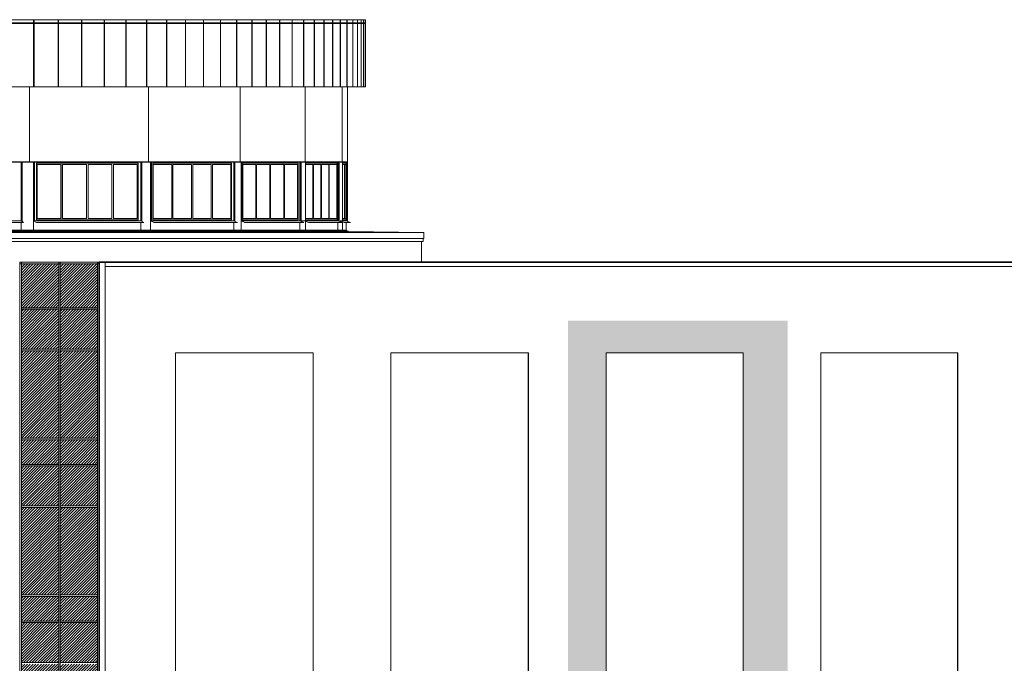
# Model space of a CAD drawing. Header units: millimetres. Extents: x 98865 to 469195, y -12752 to 43452.
# Tile 20 of 98: x 191245 to 223310, y 9775 to 30729. Entities that reach past the tile are written whole.
import ezdxf

# ---------------------------------------------------------------- set-up
doc = ezdxf.new("R2010")
doc.units = ezdxf.units.MM
doc.header["$LTSCALE"] = 0.05
doc.layers.get('0').update_dxf_attribs({"lineweight": 0})
doc.layers.add('PROIEZIONI', color=145, linetype='Continuous')
pattern_1 = [(45, (269715.81, 228326.32), (-44.90128, 44.90128), [])]

msp = doc.modelspace()

# ---------------------------------------------------------------- hatches: boundary and pattern name
at = {"lineweight": 0}
h = msp.add_hatch(dxfattribs=at)
h.set_pattern_fill('ANSI31', color=251, scale=20, style=0)
h.set_pattern_definition(pattern_1)
h.paths.add_polyline_path([(191299.8, 22200.2), (191299.8, 22150.2), (191299.8, 21350.7), (191299.8, 21350.7), (192516.7, 21350.7), (192516.7, 21350.7), (192516.7, 22150.2), (192516.7, 22200.2), (192516.7, 22780), (191299.8, 22780)])
h.paths.add_polyline_path([(192566.1, 21350.7), (193783, 21350.7), (193783, 21350.7), (193783, 22150.2), (193783, 22200.2), (193783, 22780), (192566.1, 22780)])
h = msp.add_hatch(dxfattribs=at)
h.set_pattern_fill('ANSI31', color=251, scale=20, style=0)
h.set_pattern_definition(pattern_1)
h.paths.add_polyline_path([(191299.8, 0.7), (191299.8, -799.7), (192516.7, -799.7), (192516.7, 0.7)])
h.paths.add_polyline_path([(193783, 0.7), (192571.5, 0.7), (192571.5, -799.7), (193783, -799.7)])
h.paths.add_polyline_path([(191299.8, 6000.7), (191299.8, 4700.2), (192516.7, 4700.2), (192516.7, 6000.7)])
h.paths.add_polyline_path([(193783, 6000.7), (192571.5, 6000.7), (192571.5, 4700.2), (193783, 4700.2)])
h.paths.add_polyline_path([(191299.8, 11100.7), (191299.8, 9800.2), (192516.7, 9800.2), (192516.7, 11100.7)])
h.paths.add_polyline_path([(193783, 11100.7), (192571.5, 11100.7), (192571.5, 9800.2), (193783, 9800.2)])
h.paths.add_polyline_path([(191299.8, 16200.7), (191299.8, 14900.2), (192516.7, 14900.2), (192516.7, 16200.7)])
h.paths.add_polyline_path([(193783, 16200.7), (192571.5, 16200.7), (192571.5, 14900.2), (193783, 14900.2)])
h.paths.add_polyline_path([(191299.8, 21300.7), (191299.8, 20000.2), (192516.7, 20000.2), (192516.7, 21300.7)])
h.paths.add_polyline_path([(193783, 21300.7), (192571.5, 21300.7), (192571.5, 20000.2), (193783, 20000.2)])
at = {"true_color": 0xffffff}
h = msp.add_hatch(color=7, dxfattribs=at)
h.dxf.hatch_style = 1
h.paths.add_polyline_path([(216260.6, 20929.5), (209097.6, 20929.5), (209097.6, 1441.2), (216260.6, 1441.2)])
h.paths.add_polyline_path([(210339.4, 19880), (214809.2, 19880), (214809.2, 3175.3), (210339.4, 3175.3)], flags=16)
at = {"lineweight": 0}
h = msp.add_hatch(dxfattribs=at)
h.set_pattern_fill('ANSI31', color=253, scale=20, style=0)
h.set_pattern_definition(pattern_1)
h.paths.add_polyline_path([(192521.5, 50.7), (192521.5, 850.1), (191299.8, 850.1), (191299.8, 50.7)])
h.paths.add_polyline_path([(193783, 850.1), (192571.5, 850.1), (192571.5, 50.7), (193783, 50.7)])
h.paths.add_polyline_path([(193783, 2600.1), (192571.5, 2600.1), (192571.5, 900.1), (193783, 900.1)])
h.paths.add_polyline_path([(192521.5, 900.1), (192521.5, 2600.1), (191299.8, 2600.1), (191299.8, 900.1)])
h.paths.add_polyline_path([(192521.5, 2650.1), (192521.5, 3625.1), (191299.8, 3625.1), (191299.8, 2650.1)])
h.paths.add_polyline_path([(193783, 3625.1), (192571.5, 3625.1), (192571.5, 2650.1), (193783, 2650.1)])
h.paths.add_polyline_path([(193783, 4650.2), (192571.5, 4650.2), (192571.5, 3675.1), (193783, 3675.1)])
h.paths.add_polyline_path([(192521.5, 3675.1), (192521.5, 4650.2), (191299.8, 4650.2), (191299.8, 3675.1)])
h.paths.add_polyline_path([(192521.5, 6050.7), (192521.5, 6850.2), (191299.8, 6850.2), (191299.8, 6050.7)])
h.paths.add_polyline_path([(193783, 6850.2), (192571.5, 6850.2), (192571.5, 6050.7), (193783, 6050.7)])
h.paths.add_polyline_path([(193783, 9750.2), (192571.5, 9750.2), (192571.5, 6900.2), (193783, 6900.2)])
h.paths.add_polyline_path([(192521.5, 6900.2), (192521.5, 9750.2), (191299.8, 9750.2), (191299.8, 6900.2)])
h.paths.add_polyline_path([(192521.5, 11150.7), (192521.5, 11950.2), (191299.8, 11950.2), (191299.8, 11150.7)])
h.paths.add_polyline_path([(193783, 11950.2), (192571.5, 11950.2), (192571.5, 11150.7), (193783, 11150.7)])
h.paths.add_polyline_path([(193783, 14850.2), (192571.5, 14850.2), (192571.5, 12000.2), (193783, 12000.2)])
h.paths.add_polyline_path([(192521.5, 12000.2), (192521.5, 14850.2), (191299.8, 14850.2), (191299.8, 12000.2)])
h.paths.add_polyline_path([(192521.5, 16250.7), (192521.5, 17050.2), (191299.8, 17050.2), (191299.8, 16250.7)])
h.paths.add_polyline_path([(193783, 17050.2), (192571.5, 17050.2), (192571.5, 16250.7), (193783, 16250.7)])
h.paths.add_polyline_path([(193783, 19950.2), (192571.5, 19950.2), (192571.5, 17100.2), (193783, 17100.2)])
h.paths.add_polyline_path([(192521.5, 17100.2), (192521.5, 19950.2), (191299.8, 19950.2), (191299.8, 17100.2)])

# ---------------------------------------------------------------- linework, layer by layer
at = {"lineweight": 35}
msp.add_line((233675.4, 22829.9), (193832.9, 22829.9), dxfattribs=at)
at = {"lineweight": 0}
msp.add_line((194032.9, 22689.4), (233675.4, 22689.4), dxfattribs=at)
msp.add_line((194032.9, 22689.4), (233675.4, 22689.4), dxfattribs=at)
for points in [[(202504.7, 30728.8), (168874.2, 30728.8)], [(202504.7, 30624.8), (168874.2, 30624.8)], [(202504.7, 30609.8), (168874.2, 30609.8)], [(191700.3, 30624.8), (191700.3, 30728.8)], [(191700.3, 28538.4), (191700.3, 30609.8)], [(191712.5, 30624.8), (191712.5, 30728.8)], [(191712.5, 28538.4), (191712.5, 30609.8)], [(192498, 30624.8), (192498, 30728.8)], [(192498, 28538.4), (192498, 30609.8)], [(192509.7, 30624.8), (192509.7, 30728.8)], [(192509.7, 28538.4), (192509.7, 30609.8)], [(193262, 30624.8), (193262, 30728.8)], [(193262, 28538.4), (193262, 30609.8)], [(193273.3, 30624.8), (193273.3, 30728.8)], [(193273.3, 28538.4), (193273.3, 30609.8)], [(193994.1, 30624.8), (193994.1, 30728.8)], [(193994.1, 28538.4), (193994.1, 30609.8)], [(194004.9, 30624.8), (194004.9, 30728.8)], [(194004.9, 28538.4), (194004.9, 30609.8)], [(194702.4, 30624.8), (194702.4, 30728.8)], [(194702.4, 28538.4), (194702.4, 30609.8)], [(194712.8, 30624.8), (194712.8, 30728.8)], [(194712.8, 28538.4), (194712.8, 30609.8)], [(195378.1, 30624.8), (195378.1, 30728.8)], [(195378.1, 28538.4), (195378.1, 30609.8)], [(195388, 30624.8), (195388, 30728.8)], [(195388, 28538.4), (195388, 30609.8)], [(196024, 30624.8), (196024, 30728.8)], [(196024, 28538.4), (196024, 30609.8)], [(196033.5, 30624.8), (196033.5, 30728.8)], [(196033.5, 28538.4), (196033.5, 30609.8)], [(196640.2, 30624.8), (196640.2, 30728.8)], [(196640.2, 28538.4), (196640.2, 30609.8)], [(196649.2, 30624.8), (196649.2, 30728.8)], [(196649.2, 28538.4), (196649.2, 30609.8)], [(197226.5, 30624.8), (197226.5, 30728.8)], [(197226.5, 28538.4), (197226.5, 30609.8)], [(197235, 30624.8), (197235, 30728.8)], [(197235, 28538.4), (197235, 30609.8)], [(197781.7, 30624.8), (197781.7, 30728.8)], [(197781.7, 28538.4), (197781.7, 30609.8)], [(197789.9, 30624.8), (197789.9, 30728.8)], [(197789.9, 28538.4), (197789.9, 30609.8)], [(198309.5, 30624.8), (198309.5, 30728.8)], [(198309.5, 28538.4), (198309.5, 30609.8)], [(198317.2, 30624.8), (198317.2, 30728.8)], [(198317.2, 28538.4), (198317.2, 30609.8)], [(198806.2, 30624.8), (198806.2, 30728.8)], [(198806.2, 28538.4), (198806.2, 30609.8)], [(198813.4, 30624.8), (198813.4, 30728.8)], [(198813.4, 28538.4), (198813.4, 30609.8)], [(199272.2, 30624.8), (199272.2, 30728.8)], [(199272.2, 28538.4), (199272.2, 30609.8)], [(199279, 30624.8), (199279, 30728.8)], [(199279, 28538.4), (199279, 30609.8)], [(199708.9, 30624.8), (199708.9, 30728.8)], [(199708.9, 28538.4), (199708.9, 30609.8)], [(199715.3, 30624.8), (199715.3, 30728.8)], [(199715.3, 28538.4), (199715.3, 30609.8)], [(200115.4, 30624.8), (200115.4, 30728.8)], [(200115.4, 28538.4), (200115.4, 30609.8)], [(200121.2, 30624.8), (200121.2, 30728.8)], [(200121.2, 28538.4), (200121.2, 30609.8)], [(200491.3, 30624.8), (200491.3, 30728.8)], [(200491.3, 28538.4), (200491.3, 30609.8)], [(200496.7, 30624.8), (200496.7, 30728.8)], [(200496.7, 28538.4), (200496.7, 30609.8)], [(200836.5, 30624.8), (200836.5, 30728.8)], [(200836.5, 28538.4), (200836.5, 30609.8)], [(200841.5, 30624.8), (200841.5, 30728.8)], [(200841.5, 28538.4), (200841.5, 30609.8)], [(201151.9, 30624.8), (201151.9, 30728.8)], [(201151.9, 28538.4), (201151.9, 30609.8)], [(201156.4, 30624.8), (201156.4, 30728.8)], [(201156.4, 28538.4), (201156.4, 30609.8)], [(201434.7, 30624.8), (201434.7, 30728.8)], [(201434.7, 28538.4), (201434.7, 30609.8)], [(201438.7, 30624.8), (201438.7, 30728.8)], [(201438.7, 28538.4), (201438.7, 30609.8)], [(201685.6, 30624.8), (201685.6, 30728.8)], [(201685.6, 28538.4), (201685.6, 30609.8)], [(201689.2, 30624.8), (201689.2, 30728.8)], [(201689.2, 28538.4), (201689.2, 30609.8)], [(201904.3, 30624.8), (201904.3, 30728.8)], [(201904.3, 28538.4), (201904.3, 30609.8)], [(201907.4, 30624.8), (201907.4, 30728.8)], [(201907.4, 28538.4), (201907.4, 30609.8)], [(202090.2, 30624.8), (202090.2, 30728.8)], [(202090.2, 28538.4), (202090.2, 30609.8)], [(202092.8, 30624.8), (202092.8, 30728.8)], [(202092.8, 28538.4), (202092.8, 30609.8)], [(202242.5, 30624.8), (202242.5, 30728.8)], [(202242.5, 28538.4), (202242.5, 30609.8)], [(202244.6, 30624.8), (202244.6, 30728.8)], [(202244.6, 28538.4), (202244.6, 30609.8)], [(202361, 30624.8), (202361, 30728.8)], [(202361, 28538.4), (202361, 30609.8)], [(202362.6, 30624.8), (202362.6, 30728.8)], [(202362.6, 28538.4), (202362.6, 30609.8)], [(202444.9, 30624.8), (202444.9, 30728.8)], [(202444.9, 28538.4), (202444.9, 30609.8)], [(202445.9, 30624.8), (202445.9, 30728.8)], [(202445.9, 28538.4), (202445.9, 30609.8)], [(202493, 30624.8), (202493, 30728.8)], [(202493, 28538.4), (202493, 30609.8)], [(202493.4, 30624.8), (202493.4, 30728.8)], [(202493.4, 28538.4), (202493.4, 30609.8)], [(202498.6, 30624.8), (202498.6, 30609.8)], [(202504.7, 30624.8), (202504.7, 30728.8)], [(202504.7, 28538.4), (202504.7, 30609.8)], [(202504.7, 28538.4), (168874.2, 28538.4)], [(191567.3, 26105.9), (191567.3, 28538.4)], [(195435.8, 26105.9), (195435.8, 28538.4)], [(198425.6, 26105.9), (198425.6, 28538.4)], [(200540.8, 26105.9), (200540.8, 28538.4)], [(201752, 26105.9), (201752, 28538.4)], [(201921.1, 24175.1), (201921.1, 28538.4)], [(201921.1, 26105.9), (169402, 26105.9)], [(201921.1, 26091.1), (169402, 26091.1)], [(191298.4, 24175.1), (191298.4, 26091.1)], [(191321.1, 24175.1), (191321.1, 26091.1)], [(191323, 24175.1), (191323, 26091.1)], [(191329.8, 24175.1), (191329.8, 26091.1)], [(191691.6, 23872.7), (191691.6, 26091.1)], [(191723.4, 24175.1), (191723.4, 26091.1)], [(191723.6, 24175.1), (191723.6, 26091.1)], [(195106.6, 26052.5), (191787.7, 26052.5)], [(195106.6, 24210.2), (195106.6, 26052.5)], [(195194.2, 24175.1), (195194.2, 26091.1)], [(195224.2, 24175.1), (195224.2, 26091.1)], [(195225.9, 24175.1), (195225.9, 26091.1)], [(195227.9, 24175.1), (195227.9, 26091.1)], [(195505.6, 23872.7), (195505.6, 26091.1)], [(195537.4, 24175.1), (195537.4, 26091.1)], [(195575.8, 24210.2), (195575.8, 26052.5)], [(198147.8, 26052.5), (195575.8, 26052.5)], [(198147.8, 24210.2), (198147.8, 26052.5)], [(198214.5, 24175.1), (198214.5, 26091.1)], [(198243.8, 24175.1), (198243.8, 26091.1)], [(198251.8, 24175.1), (198251.8, 26091.1)], [(198253.7, 24175.1), (198253.7, 26091.1)], [(198461.9, 23872.7), (198461.9, 26091.1)], [(198481.2, 24175.1), (198481.2, 26091.1)], [(198494.9, 24210.2), (198494.9, 26052.5)], [(200318.7, 26052.5), (198494.9, 26052.5)], [(200318.7, 24210.2), (200318.7, 26052.5)], [(200364.6, 24175.1), (200364.6, 26091.1)], [(200392.2, 24175.1), (200392.2, 26091.1)], [(200405.5, 24175.1), (200405.5, 26091.1)], [(200407.2, 24175.1), (200407.2, 26091.1)], [(200556, 24175.1), (200556, 26091.1)], [(201585, 26052.5), (200556, 26052.5)], [(201585, 24210.2), (201585, 26052.5)], [(201609.4, 24175.1), (201609.4, 26091.1)], [(201634.3, 24175.1), (201634.3, 26091.1)], [(201652.2, 24175.1), (201652.2, 26091.1)], [(201653.8, 24175.1), (201653.8, 26091.1)], [(201752.9, 24175.1), (201752.9, 26091.1)], [(201875, 26052.5), (201752.9, 26052.5)], [(201875, 24210.2), (201875, 26052.5)], [(201876.3, 24175.1), (201876.3, 26091.1)], [(201897.7, 24175.1), (201897.7, 26091.1)], [(201919.7, 24175.1), (201919.7, 26091.1)], [(191329.8, 24175.1), (187038, 24175.1)], [(191363.2, 24123.3), (187115.1, 24123.3)], [(191298.4, 24123.3), (191298.4, 23872.7)], [(195227.9, 24175.1), (191691.6, 24175.1)], [(195106.6, 24210.2), (191787.7, 24210.2)], [(195293.4, 24123.3), (191791.8, 24123.3)], [(195194.2, 24123.3), (195194.2, 23872.7)], [(198253.7, 24175.1), (195505.6, 24175.1)], [(198147.8, 24210.2), (195575.8, 24210.2)], [(198333.7, 24123.3), (195618.9, 24123.3)], [(198214.5, 24123.3), (198214.5, 23872.7)], [(201653.8, 24175.1), (198461.9, 24175.1)], [(200318.7, 24210.2), (198494.9, 24210.2)], [(200493.8, 24123.3), (198570.9, 24123.3)], [(200364.6, 24123.3), (200364.6, 23872.7)], [(201585, 24210.2), (200556, 24210.2)], [(200556, 24162.7), (200556, 23872.7)], [(201747.8, 24123.3), (200650, 24123.3)], [(201609.4, 24123.3), (201609.4, 23872.7)], [(201921.1, 24175.1), (201676.8, 24175.1)], [(201875, 24210.2), (201752.9, 24210.2)], [(201752.9, 24150), (201752.9, 23872.7)], [(202018.4, 24123.3), (201815.3, 24123.3)], [(201876.3, 24123.3), (201876.3, 23872.7)], [(204403.5, 23803.6), (201942.8, 23837), (201943, 23841.8), (201906, 23843), (201876.3, 23872.7), (201876.3, 24123.3)], [(204403.5, 23803.6), (166874.8, 23803.6)], [(201943, 23841.8), (169335.3, 23841.8)], [(201942.8, 23837), (169335.5, 23837)], [(201906, 23843), (169372.3, 23843)], [(201876.3, 23872.7), (169402, 23872.7)], [(204403.5, 23803.6), (204403.5, 23608.1)], [(204399, 23603.6), (166879.3, 23603.6)], [(204383.5, 23510.2), (166894.8, 23510.2)], [(194032.9, 22829.9), (194032.9, -849.9)]]:
    msp.add_lwpolyline(points)
for points in [[(191321.4, 24123.3), (191363.2, 24123.3, 0.7172394), (191365, 24128.7), (191298.4, 24175.1)], [(191791.8, 24123.3), (191791.8, 24123.3, 0.790729), (191793.1, 24129), (191691.6, 24175.1)], [(195228.3, 24123.3), (195290.4, 24123.3, 0.7842866), (195291.8, 24129), (195194.2, 24175.1)], [(195618.9, 24123.3, 0.8097467), (195620.1, 24129.1), (195505.6, 24175.1)], [(198292.9, 24123.3), (198330.7, 24123.3, 0.8134709), (198331.9, 24129.1), (198214.5, 24175.1)], [(198570.9, 24123.3), (198570.9, 24123.3, 0.8039118), (198572.2, 24129), (198461.9, 24175.1)], [(200488.1, 24123.3), (200493.8, 24123.3, 0.8287277), (200494.9, 24129.1), (200364.6, 24175.1)], [(200650, 24123.3, 0.8287277), (200651.1, 24129.1), (200520.9, 24175.1)], [(201667.6, 24123.3), (201747.8, 24123.3, 0.8382677), (201748.9, 24129.1), (201609.4, 24175.1)], [(201815.3, 24123.3, 0.8382677), (201816.3, 24129.1), (201676.8, 24175.1)], [(201982.5, 24123.3), (202018.4, 24123.3, 0.8417335), (202019.4, 24129.1), (201876.3, 24175.1)], [(204333.5, 22829.9), (204333.5, 23510.2), (204383.5, 23510.2), (204383.5, 23603.6), (204399, 23603.6, 0.4142136), (204403.5, 23608.1), (204403.5, 23803.7)]]:
    msp.add_lwpolyline(points, format="xyb")
at = {"lineweight": 35}
msp.add_lwpolyline([(193832.9, -846.4), (193832.9, 22829.9)], dxfattribs=at)
at = {"lineweight": 0}
for points in [[(196318.5, 19880), (200801.9, 19880), (200801.9, 3175.3), (196318.5, 3175.3)], [(200797.4, 3175.3), (200801.9, 3175.3), (200801.9, 19880), (200797.4, 19880)], [(203333.8, 19880), (207811, 19880), (207811, 3175.3), (203333.8, 3175.3)], [(207805.7, 3175.3), (207811, 3175.3), (207811, 19880), (207805.7, 19880)], [(210339.4, 19880), (214809.2, 19880), (214809.2, 3175.3), (210339.4, 3175.3)], [(214803.2, 3175.3), (214809.2, 3175.3), (214809.2, 19880), (214803.2, 19880)], [(217332.9, 19880), (221794.3, 19880), (221794.3, 3175.3), (217332.9, 3175.3)], [(221787.5, 3175.3), (221794.3, 3175.3), (221794.3, 19880), (221787.5, 19880)]]:
    msp.add_lwpolyline(points, close=True, dxfattribs=at)
at = {"layer": 'PROIEZIONI', "lineweight": 0}
for points, elevation in [([(191787.7, 24210.2), (191787.7, 26052.5)], -90305), ([(191816.1, 24251.7), (191816.1, 26011)], -90305), ([(192591.7, 26011), (191816.1, 26011)], -90305), ([(192589.9, 24251.7), (192589.9, 26011)], -90305), ([(192591.7, 24251.7), (192591.7, 26011)], -90305), ([(192643.3, 24251.7), (192643.3, 26011)], -90305), ([(193419.3, 26011), (192643.3, 26011)], -90305), ([(193417.5, 24251.7), (193417.5, 26011)], -90305), ([(193419.3, 24251.7), (193419.3, 26011)], -90305), ([(193470.9, 24251.7), (193470.9, 26011)], -90305), ([(194246.9, 26011), (193470.9, 26011)], -90305), ([(194245.1, 24251.7), (194245.1, 26011)], -90305), ([(194246.9, 24251.7), (194246.9, 26011)], -90305), ([(194298.5, 24251.7), (194298.5, 26011)], -90305), ([(195074.5, 26011), (194298.5, 26011)], -90305), ([(195072.7, 24251.7), (195072.7, 26011)], -90305), ([(195074.5, 24251.7), (195074.5, 26011)], -90305), ([(195596.2, 24251.7), (195596.2, 26011)], -90305), ([(196197, 26011), (195596.2, 26011)], -90305), ([(196195.4, 24251.7), (196195.4, 26011)], -90305), ([(196197, 24251.7), (196197, 26011)], -90305), ([(196237.3, 24251.7), (196237.3, 26011)], -90305), ([(196838.5, 26011), (196237.3, 26011)], -90305), ([(196836.9, 24251.7), (196836.9, 26011)], -90305), ([(196838.5, 24251.7), (196838.5, 26011)], -90305), ([(196878.8, 24251.7), (196878.8, 26011)], -90305), ([(197480.3, 26011), (196878.8, 26011)], -90305), ([(197478.4, 24251.7), (197478.4, 26011)], -90305), ([(197480.3, 24251.7), (197480.3, 26011)], -90305), ([(197520.3, 24251.7), (197520.3, 26011)], -90305), ([(198121.8, 26011), (197520.3, 26011)], -90305), ([(198119.9, 24251.7), (198119.9, 26011)], -90305), ([(198121.8, 24251.7), (198121.8, 26011)], -90305), ([(198508.2, 24251.7), (198508.2, 26011)], -90305), ([(198934.1, 26011), (198508.2, 26011)], -90305), ([(198932.3, 24251.7), (198932.3, 26011)], -90305), ([(198934.1, 24251.7), (198934.1, 26011)], -90305), ([(198962.6, 24251.7), (198962.6, 26011)], -90305), ([(199389.3, 26011), (198962.6, 26011)], -90305), ([(199387.2, 24251.7), (199387.2, 26011)], -90305), ([(199389.3, 24251.7), (199389.3, 26011)], -90305), ([(199417.5, 24251.7), (199417.5, 26011)], -90305), ([(199843.9, 26011), (199417.5, 26011)], -90305), ([(199842.1, 24251.7), (199842.1, 26011)], -90305), ([(199843.9, 24251.7), (199843.9, 26011)], -90305), ([(199872.4, 24251.7), (199872.4, 26011)], -90305), ([(200299.1, 26011), (199872.4, 26011)], -90305), ([(200297, 24251.7), (200297, 26011)], -90305), ([(200299.1, 24251.7), (200299.1, 26011)], -90305), ([(200792.7, 26011), (200556, 26011)], -90305), ([(200790.8, 24251.7), (200790.8, 26011)], -90305), ([(200792.7, 24251.7), (200792.7, 26011)], -90305), ([(200809, 24251.7), (200809, 26011)], -90305), ([(201052.4, 26011), (200809, 26011)], -90305), ([(201050.5, 24251.7), (201050.5, 26011)], -90305), ([(201052.4, 24251.7), (201052.4, 26011)], -90305), ([(201068.7, 24251.7), (201068.7, 26011)], -90305), ([(201312.3, 26011), (201068.7, 26011)], -90305), ([(201310.2, 24251.7), (201310.2, 26011)], -90305), ([(201312.3, 24251.7), (201312.3, 26011)], -90305), ([(201328.4, 24251.7), (201328.4, 26011)], -90305), ([(201572.3, 26011), (201328.4, 26011)], -90305), ([(201569.9, 24251.7), (201569.9, 26011)], -90305), ([(201572.3, 24251.7), (201572.3, 26011)], -90305), ([(201821.5, 26011), (201752.9, 26011)], -90305), ([(201819.4, 24251.7), (201819.4, 26011)], -90305), ([(201821.5, 24251.7), (201821.5, 26011)], -90305), ([(201824.4, 24251.7), (201824.4, 26011)], -90305), ([(201875, 26011), (201824.4, 26011)], -90305), ([(201867.5, 24251.7), (201867.5, 26011)], -90305), ([(201869.9, 24251.7), (201869.9, 26011)], -90305), ([(192591.7, 24251.7), (191816.1, 24251.7)], -90305), ([(193419.3, 24251.7), (192643.3, 24251.7)], -90305), ([(194246.9, 24251.7), (193470.9, 24251.7)], -90305), ([(195074.5, 24251.7), (194298.5, 24251.7)], -90305), ([(196197, 24251.7), (195596.2, 24251.7)], -90305), ([(196838.5, 24251.7), (196237.3, 24251.7)], -90305), ([(197480.3, 24251.7), (196878.8, 24251.7)], -90305), ([(198121.8, 24251.7), (197520.3, 24251.7)], -90305), ([(198934.1, 24251.7), (198508.2, 24251.7)], -90305), ([(199389.3, 24251.7), (198962.6, 24251.7)], -90305), ([(199843.9, 24251.7), (199417.5, 24251.7)], -90305), ([(200299.1, 24251.7), (199872.4, 24251.7)], -90305), ([(200792.7, 24251.7), (200556, 24251.7)], -90305), ([(201052.4, 24251.7), (200809, 24251.7)], -90305), ([(201312.3, 24251.7), (201068.7, 24251.7)], -90305), ([(201572.3, 24251.7), (201328.4, 24251.7)], -90305), ([(201821.5, 24251.7), (201752.9, 24251.7)], -90305), ([(201875, 24251.7), (201824.4, 24251.7)], -90305), ([(193832.9, 22829.8), (191250, 22829.8)], -11636.7), ([(191250, 22829.8), (191250, -849.8)], 9.7), ([(193832.9, 22779.8), (191250, 22779.8)], -11636.7), ([(191299.8, 22829.8), (191299.8, -799.8)], 9.7), ([(191299.8, 22829.8), (191299.8, 21350.7)], 9.7), ([(192516.7, 22829.8), (192516.7, -799.8)], 9.7), ([(192516.7, 22829.8), (192516.7, 21350.7)], 9.7), ([(192566.1, 22829.8), (192566.1, -799.8)], 9.7), ([(192566.1, 22829.8), (192566.1, 21350.7)], 9.7), ([(193783, 22829.8), (193783, -799.8)], 9.7), ([(193783, 22829.8), (193783, 21350.7)], 9.7), ([(193832.9, 22829.8), (193832.9, -849.8)], 9.7), ([(192516.7, 21350.7), (191299.8, 21350.7)], 9.7), ([(191299.8, 21300.7), (191299.8, 20000.1)], 9.7), ([(192516.7, 21300.7), (191299.8, 21300.7)], 9.7), ([(192516.7, 21300.7), (192516.7, 20000.1)], 9.7), ([(193783, 21350.7), (192566.1, 21350.7)], 9.7), ([(192566.1, 21300.7), (192566.1, 20000.1)], 9.7), ([(193783, 21300.7), (192566.1, 21300.7)], 9.7), ([(193783, 21300.7), (193783, 20000.1)], 9.7), ([(192516.7, 20000.1), (191299.8, 20000.1)], 9.7), ([(191299.8, 19950.1), (191299.8, 17100.2)], 9.7), ([(192516.7, 19950.1), (191299.8, 19950.1)], 9.7), ([(192516.7, 19950.1), (192516.7, 17100.2)], 9.7), ([(193783, 20000.1), (192566.1, 20000.1)], 9.7), ([(192566.1, 19950.1), (192566.1, 17100.2)], 9.7), ([(193783, 19950.1), (192566.1, 19950.1)], 9.7), ([(193783, 19950.1), (193783, 17100.2)], 9.7), ([(192516.7, 17100.2), (191299.8, 17100.2)], 9.7), ([(191299.8, 17050.2), (191299.8, 16250.7)], 9.7), ([(192516.7, 17050.2), (191299.8, 17050.2)], 9.7), ([(192516.7, 17050.2), (192516.7, 16250.7)], 9.7), ([(193783, 17100.2), (192566.1, 17100.2)], 9.7), ([(192566.1, 17050.2), (192566.1, 16250.7)], 9.7), ([(193783, 17050.2), (192566.1, 17050.2)], 9.7), ([(193783, 17050.2), (193783, 16250.7)], 9.7), ([(192516.7, 16250.7), (191299.8, 16250.7)], 9.7), ([(191299.8, 16200.7), (191299.8, 14900.1)], 9.7), ([(192516.7, 16200.7), (191299.8, 16200.7)], 9.7), ([(192516.7, 16200.7), (192516.7, 14900.1)], 9.7), ([(193783, 16250.7), (192566.1, 16250.7)], 9.7), ([(192566.1, 16200.7), (192566.1, 14900.1)], 9.7), ([(193783, 16200.7), (192566.1, 16200.7)], 9.7), ([(193783, 16200.7), (193783, 14900.1)], 9.7), ([(192516.7, 14900.1), (191299.8, 14900.1)], 9.7), ([(191299.8, 14850.1), (191299.8, 12000.2)], 9.7), ([(192516.7, 14850.1), (191299.8, 14850.1)], 9.7), ([(192516.7, 14850.1), (192516.7, 12000.2)], 9.7), ([(193783, 14900.1), (192566.1, 14900.1)], 9.7), ([(192566.1, 14850.1), (192566.1, 12000.2)], 9.7), ([(193783, 14850.1), (192566.1, 14850.1)], 9.7), ([(193783, 14850.1), (193783, 12000.2)], 9.7), ([(192516.7, 12000.2), (191299.8, 12000.2)], 9.7), ([(191299.8, 11950.2), (191299.8, 11150.7)], 9.7), ([(192516.7, 11950.2), (191299.8, 11950.2)], 9.7), ([(192516.7, 11950.2), (192516.7, 11150.7)], 9.7), ([(193783, 12000.2), (192566.1, 12000.2)], 9.7), ([(192566.1, 11950.2), (192566.1, 11150.7)], 9.7), ([(193783, 11950.2), (192566.1, 11950.2)], 9.7), ([(193783, 11950.2), (193783, 11150.7)], 9.7), ([(192516.7, 11150.7), (191299.8, 11150.7)], 9.7), ([(191299.8, 11100.7), (191299.8, 9800.1)], 9.7), ([(192516.7, 11100.7), (191299.8, 11100.7)], 9.7), ([(192516.7, 11100.7), (192516.7, 9800.1)], 9.7), ([(193783, 11150.7), (192566.1, 11150.7)], 9.7), ([(192566.1, 11100.7), (192566.1, 9800.1)], 9.7), ([(193783, 11100.7), (192566.1, 11100.7)], 9.7), ([(193783, 11100.7), (193783, 9800.1)], 9.7), ([(192516.7, 9800.1), (191299.8, 9800.1)], 9.7), ([(193783, 9800.1), (192566.1, 9800.1)], 9.7)]:
    msp.add_lwpolyline(points, dxfattribs=dict(at, elevation=elevation))

doc.saveas('drawing.dxf')
